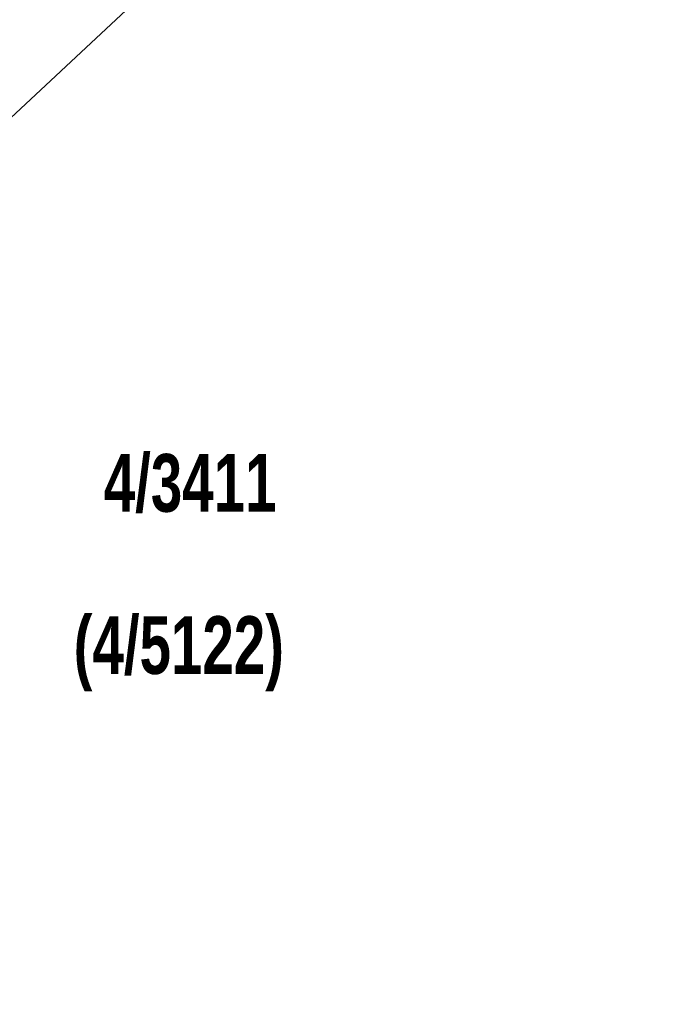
# Model space of a CAD drawing. Header units: metres. Extents: x 2695560 to 2696939, y 1260491 to 1262050.
# Tile 209 of 256: x 2695659 to 2695675, y 1261029 to 1261055. Entities that reach past the tile are written whole.
import ezdxf

# ---------------------------------------------------------------- set-up
doc = ezdxf.new("R2010")
doc.units = ezdxf.units.M
doc.linetypes.add('AUSGEZOGEN', pattern=[0])
doc.layers.add('XR$1$AV_Grundstück-Nr.', color=7, linetype='AUSGEZOGEN')
doc.layers.add('XR$1$AV_Linien (BB)', color=7, linetype='AUSGEZOGEN')
doc.styles.add('ARIAL', font='arial.ttf')

# ---------------------------------------------------------------- blocks, each defined once
blk = doc.blocks.new('COMPLEXOBJECT_628')
at = {"layer": 'XR$1$AV_Linien (BB)', "color": 7, "linetype": 'AUSGEZOGEN', "transparency": 33554687}
blk.add_line((5673.817, 11060.627), (5675.851, 11062.492), dxfattribs=at)
blk.add_lwpolyline([(5689.283, 11045.805), (5687.325, 11047.884), (5683.767, 11044.571), (5682.551, 11045.848), (5686.183, 11049.284), (5677.507, 11058.558), (5673.883, 11055.146)], dxfattribs=at)
for centre, radius, start, end in [((5678.63, 11059.609), 4.004, 97.6028, 133.9472), ((5676.547, 11057.919), 3.845, 135.2323, 226.1475)]:
    blk.add_arc(centre, radius, start, end, dxfattribs=at)
blk = doc.blocks.new('COMPLEXOBJECT_633')
at = {"layer": 'XR$1$AV_Linien (BB)', "color": 7, "linetype": 'AUSGEZOGEN', "transparency": 33554687}
blk.add_lwpolyline([(5673.28, 11068.918), (5661.48, 11057.911), (5662.465, 11056.821), (5638.948, 11034.869), (5658.388, 11007.977)], dxfattribs=at)

msp = doc.modelspace()

# ---------------------------------------------------------------- block references
at = {"layer": 'XR$1$AV_Linien (BB)', "color": 7, "linetype": 'AUSGEZOGEN', "lineweight": -3, "transparency": 33554687}
for name in ['COMPLEXOBJECT_633', 'COMPLEXOBJECT_628']:
    msp.add_blockref(name, (2690000.97, 1249999.81), dxfattribs=at)

# ---------------------------------------------------------------- texts
at = {"layer": 'XR$1$AV_Grundstück-Nr.', "color": 7, "transparency": 33554687, "char_height": 1.48491, "attachment_point": 5, "style": 'ARIAL'}
for s, insert, width in [('\\A1;{\\fArial|i0|b1;\\H1.484908;\\W0.700000;\\C7;4/3411}\\P', (2695663.14, 1261042.642), 4.97324), ('\\A1;{\\fArial|i0|b1;\\H1.484908;\\W0.700000;\\C7;(4/5122)}\\P', (2695662.85, 1261038.269), 5.95386)]:
    msp.add_mtext(s, dxfattribs=dict(at, insert=insert, width=width))

doc.saveas('drawing.dxf')
